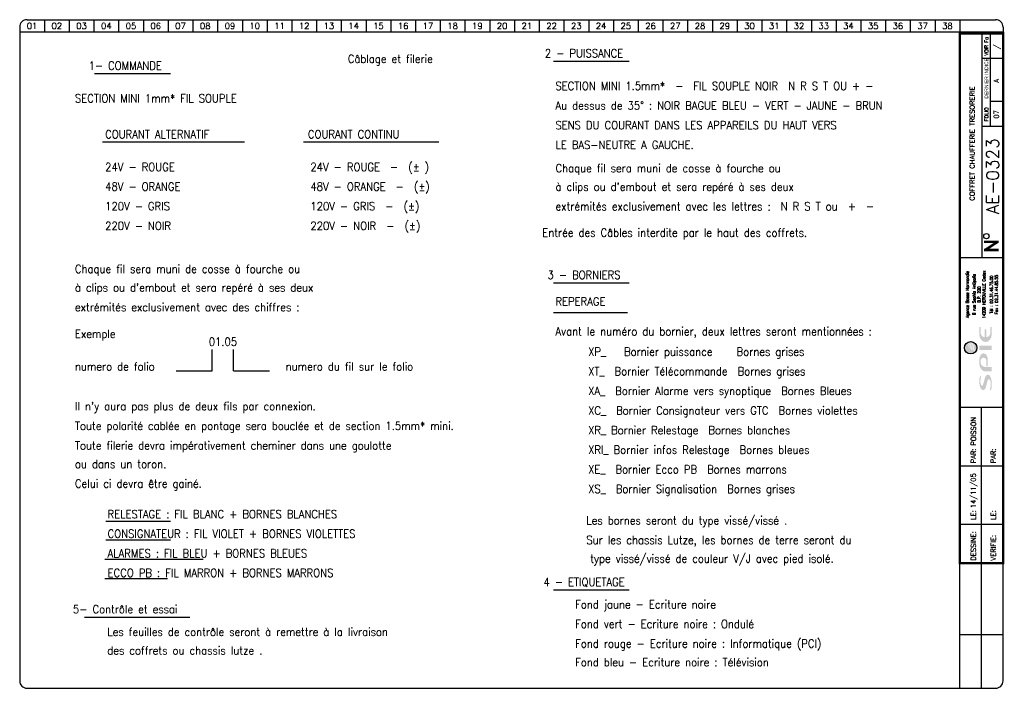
# Model space of a CAD drawing. Extents: x 0 to 398, y 0 to 270.
import ezdxf
from ezdxf.enums import TextEntityAlignment as Align

# ---------------------------------------------------------------- set-up
doc = ezdxf.new("R2010")
doc.units = 0
doc.header["$LTSCALE"] = 20
doc.header["$MEASUREMENT"] = 0
for name, color, linetype in [('LOGO_SPIE', 160, 'Continuous'), ('TEXTE', 3, 'Continuous'), ('TRAIFIN', 1, 'Continuous'), ('TRAIGROS', 2, 'Continuous'), ('TRAIMOY', 4, 'Continuous')]:
    doc.layers.add(name, color=color, linetype=linetype)
doc.styles.add('ROMANS8', font='ROMANS8.shx')
doc.styles.get("Standard").update_dxf_attribs({"font": 'simplex.shx'})
doc.styles.add('TXT', font='txt', dxfattribs={"width": 0.8})

# ---------------------------------------------------------------- blocks, each defined once
blk = doc.blocks.new('FDP-DIV-CHU')
at = {"layer": 'TEXTE', "color": 7, "const_width": 1}
for points in [[(392.75, 180.25), (386.75, 180.25)], [(387.25, 177), (392.25, 180.25)], [(392.75, 177), (386.75, 177)]]:
    blk.add_lwpolyline(points, dxfattribs=at)
at = {"layer": 'TEXTE', "color": 7}
blk.add_circle((387.76, 182.59), 1.08, dxfattribs=at)
at = {"layer": 'TRAIFIN', "color": 7}
for p, q in [((7, 270), (7, 265)), ((17, 270), (17, 265)), ((27, 270), (27, 265)), ((37, 270), (37, 265)), ((47, 270), (47, 265)), ((57, 270), (57, 265)), ((67, 270), (67, 265)), ((77, 270), (77, 265)), ((87, 270), (87, 265)), ((97, 270), (97, 265)), ((107, 270), (107, 265)), ((117, 270), (117, 265)), ((127, 270), (127, 265)), ((137, 270), (137, 265)), ((147, 270), (147, 265)), ((157, 270), (157, 265)), ((167, 270), (167, 265)), ((177, 270), (177, 265)), ((187, 270), (187, 265)), ((197, 270), (197, 265)), ((207, 270), (207, 265)), ((217, 270), (217, 265)), ((227, 270), (227, 265)), ((237, 270), (237, 265)), ((247, 270), (247, 265)), ((257, 270), (257, 265)), ((267, 270), (267, 265)), ((277, 270), (277, 265)), ((287, 270), (287, 265)), ((297, 270), (297, 265)), ((307, 270), (307, 265)), ((317, 270), (317, 265)), ((327, 270), (327, 265)), ((337, 270), (337, 265)), ((347, 270), (347, 265)), ((357, 270), (357, 265)), ((367, 270), (367, 265)), ((377, 270), (377, 265)), ((389.41, 227.04), (389.41, 264.5)), ((389.41, 237.09), (393.96, 237.09))]:
    blk.add_line(p, q, dxfattribs=at)
at = {"layer": 'TRAIGROS', "color": 7}
for p, q in [((-3, 267), (-3, 265)), ((0, 270), (391.5, 270)), ((394.5, 267), (394.5, 265)), ((394.5, 265), (-3, 265)), ((394.5, 265), (-3, 265)), ((-3, 265), (-3, 3)), ((386, 174), (386, 264.5)), ((394.5, 3), (394.5, 265)), ((386, 254.5), (394, 254.5)), ((386, 227.01), (394, 227.01)), ((377, 174), (394.5, 174)), ((377, 113.52), (394.51, 113.52)), ((377, -0.03), (377, 50.52)), ((0, 0), (391.5, 0))]:
    blk.add_line(p, q, dxfattribs=at)
at = {"layer": 'TRAIGROS', "color": 7, "const_width": 1}
blk.add_lwpolyline([(377, 264.5), (377, 50.52), (394.5, 50.52), (394.5, 264.5), (377, 264.5)], dxfattribs=at)
at = {"layer": 'TRAIGROS', "color": 7}
for centre, start, end in [((0, 267), 90, 180), ((391.5, 267), 0, 90), ((0, 3), 180, 270), ((391.5, 3), 270, 0)]:
    blk.add_arc(centre, 3, start, end, dxfattribs=at)
at = {"layer": 'TRAIMOY', "color": 7}
for p, q in [((385.75, -0.01), (385.75, 113.52)), ((377, 89.82), (394.51, 89.82)), ((377, 66.27), (394.51, 66.27)), ((377, 21.75), (394.51, 21.75))]:
    blk.add_line(p, q, dxfattribs=at)
at = {"layer": 'TEXTE', "color": 7}
for s, p in [('01', (2, 267.5)), ('02', (12, 267.5)), ('03', (22, 267.5)), ('04', (32, 267.5)), ('05', (42, 267.5)), ('06', (52, 267.5)), ('07', (62, 267.5)), ('08', (72, 267.5)), ('09', (82, 267.5)), ('10', (92, 267.5)), ('11', (102, 267.5)), ('12', (112, 267.5)), ('13', (122, 267.5)), ('14', (132, 267.5)), ('15', (142, 267.5)), ('16', (152, 267.5)), ('17', (162, 267.5)), ('18', (172, 267.5)), ('19', (182, 267.5)), ('20', (192, 267.5)), ('21', (202, 267.5)), ('22', (212, 267.5)), ('23', (222, 267.5)), ('24', (232, 267.5)), ('25', (242, 267.5)), ('26', (252, 267.5)), ('27', (262, 267.5)), ('28', (272, 267.5)), ('29', (282, 267.5)), ('30', (292, 267.5)), ('31', (302, 267.5)), ('32', (312, 267.5)), ('33', (322, 267.5)), ('34', (332, 267.5)), ('35', (342, 267.5)), ('36', (352, 267.5)), ('37', (362, 267.5)), ('38', (372, 267.5))]:
    blk.add_text(s, height=2.5, dxfattribs=at).set_placement(p, align=Align.MIDDLE)
at = {"layer": 'TEXTE', "color": 7, "width": 0.867769}
blk.add_text('VOIR Fo', height=1.5, rotation=90, dxfattribs=at).set_placement((388.5, 255.5), (388.5, 263), align=Align.FIT)
at = {"layer": 'TEXTE', "color": 7, "style": 'TXT', "width": 0.8}
blk.add_text('DERNIER INDICE', height=1.5, rotation=90, dxfattribs=at).set_placement((388.5, 238.12))
at = {"layer": 'TEXTE', "color": 7}
blk.add_text('FOLIO', height=1.5, rotation=90, dxfattribs=at).set_placement((388.5, 231.76), align=Align.CENTER)
for s, p in [('PAR:', (383.51, 90.82)), ('PAR:', (391.51, 90.82)), ('LE:', (383.51, 67.95)), ('LE:', (391.51, 67.95)), ('DESSINE:', (383.51, 51.52)), ('VERIFIE:', (391.51, 51.52))]:
    blk.add_text(s, height=2, rotation=90, dxfattribs=at).set_placement(p)
at = {"layer": 'TEXTE'}
for tag, p in [('FOLIO_SUIVANT', (392.9, 259.04)), ('INDICE', (392.79, 245.35)), ('FOLIO', (392.79, 231.76))]:
    blk.add_attdef(tag, text='', height=2, rotation=90, dxfattribs=at).set_placement(p, align=Align.CENTER)
blk.add_attdef('INTITULE_DU_PLAN', text='', height=2, rotation=90, dxfattribs=at).set_placement((382, 220), align=Align.MIDDLE)
at = {"layer": 'TEXTE', "color": 4}
blk.add_attdef('NUMERO', text='', height=5, rotation=90, dxfattribs=at).set_placement((392.79, 206.79), align=Align.CENTER)
at = {"layer": 'TEXTE'}
for tag, p in [('DESSINATEUR', (383.53, 97.95)), ('DATE', (383.51, 72.76))]:
    blk.add_attdef(tag, p, '', height=2, rotation=90, dxfattribs=at)
blk = doc.blocks.new('AI9-BLK3')
at = {"layer": 'LOGO_SPIE'}
h = blk.add_hatch(color=176, dxfattribs=at)
h.dxf.hatch_style = 2
edge = h.paths.add_edge_path()
edge.add_spline(control_points=[(-87.1, 11), (-87.1, 9.4), (-85.2, 7.9), (-81.7, 7), (-78.2, 6.1), (-73.9, 5), (-69.4, 3.9), (-60.5, 1.7), (-51.2, -1.1), (-51.2, -7.8), (-51.2, -15.2), (-64.6, -20.2), (-82.8, -20.2), (-89.5, -20.2), (-95.8, -19.6), (-102.2, -17.8), (-102.2, -17.8), (-100.2, -14.1), (-100.2, -14.1), (-94.3, -16.3), (-86, -16.7), (-79.8, -16.7), (-72.4, -16.7), (-66.3, -14.3), (-66.3, -10.9), (-66.3, -8.9), (-68.3, -7.2), (-71.6, -6.3), (-75, -5.4), (-79.3, -4.3), (-83.7, -3.3), (-92.4, -1.4), (-101.5, 1.2), (-101.5, 8.1), (-101.5, 14.8), (-91.8, 20.1), (-73.9, 20.1), (-68.3, 20.1), (-60.1, 19.3), (-54.8, 17.2), (-54.8, 17.2), (-57.2, 14.4), (-57.2, 14.4), (-62.6, 15.9), (-68.8, 16.5), (-74.4, 16.5), (-83.8, 16.5), (-87.1, 13.8), (-87.1, 11)], knot_values=[0, 0, 0, 0, 1, 1, 1, 2, 2, 2, 3, 3, 3, 4, 4, 4, 5, 5, 5, 6, 6, 6, 7, 7, 7, 8, 8, 8, 9, 9, 9, 10, 10, 10, 11, 11, 11, 12, 12, 12, 13, 13, 13, 14, 14, 14, 15, 15, 15, 16, 16, 16, 16], degree=3, periodic=0)
h = blk.add_hatch(color=176, dxfattribs=at)
h.dxf.hatch_style = 2
edge = h.paths.add_edge_path()
edge.add_spline(control_points=[(-7.6, -2.8), (-2.1, -2.8), (3.1, 0.7), (3.1, 6.4), (3.1, 12.1), (-1.3, 15.9), (-7.6, 15.9), (-7.6, 15.9), (-11.2, 15.9), (-11.2, 15.9), (-19.8, 15.9), (-26.7, 9.4), (-26.7, 0), (-26.7, 0), (-26.7, -20.2), (-26.7, -20.2), (-26.7, -20.2), (-41.3, -20.2), (-41.3, -20.2), (-41.3, -20.2), (-41.3, -0.1), (-41.3, -0.1), (-41.3, 11.2), (-29.8, 20.1), (-15.9, 20.1), (-15.9, 20.1), (-5.8, 20.1), (-5.8, 20.1), (4.7, 20.1), (17.3, 16.7), (17.3, 6.4), (17.3, -4.1), (5.8, -7.3), (-5.8, -7.3), (-5.8, -7.3), (-25, -7.3), (-25, -7.3), (-25, -7.3), (-25, -2.8), (-25, -2.8), (-25, -2.8), (-7.6, -2.8), (-7.6, -2.8)], knot_values=[0, 0, 0, 0, 1, 1, 1, 2, 2, 2, 3, 3, 3, 4, 4, 4, 5, 5, 5, 6, 6, 6, 7, 7, 7, 8, 8, 8, 9, 9, 9, 10, 10, 10, 11, 11, 11, 12, 12, 12, 13, 13, 13, 14, 14, 14, 14], degree=3, periodic=0)
h = blk.add_hatch(color=176, dxfattribs=at)
h.dxf.hatch_style = 2
h.paths.add_polyline_path([(42.6, -20.2), (28, -20.2), (28, 20.1), (42.6, 20.1)])
h = blk.add_hatch(color=176, dxfattribs=at)
h.dxf.hatch_style = 2
edge = h.paths.add_edge_path()
edge.add_spline(control_points=[(94.4, -2.1), (94.4, -2.1), (69.3, -2.1), (69.3, -2.1), (70.3, -9.8), (76.3, -15.5), (83.4, -15.5), (83.4, -15.5), (102.2, -15.5), (102.2, -15.5), (102.2, -15.5), (102.2, -20.1), (102.2, -20.1), (102.2, -20.1), (79.3, -20.1), (79.3, -20.1), (65.4, -20.1), (53.9, -11.2), (53.9, 0.1), (53.9, 11.3), (65.4, 20.2), (79.3, 20.2), (79.3, 20.2), (102.2, 20.2), (102.2, 20.2), (102.2, 20.2), (102.2, 15.8), (102.2, 15.8), (102.2, 15.8), (83.4, 15.8), (83.4, 15.8), (76.3, 15.8), (70.2, 10), (69.3, 2.3), (69.3, 2.3), (94.4, 2.3), (94.4, 2.3), (94.4, 2.3), (94.4, -2.1), (94.4, -2.1)], knot_values=[0, 0, 0, 0, 1, 1, 1, 2, 2, 2, 3, 3, 3, 4, 4, 4, 5, 5, 5, 6, 6, 6, 7, 7, 7, 8, 8, 8, 9, 9, 9, 10, 10, 10, 11, 11, 11, 12, 12, 12, 13, 13, 13, 13], degree=3, periodic=0)
blk = doc.blocks.new('AI9-BLK2')
at = {"layer": 'LOGO_SPIE', "color": 7}
blk.add_circle((0, 0.000086), 20.000157, dxfattribs=at)
blk = doc.blocks.new('AI9-BLK1')
at = {"layer": 'LOGO_SPIE'}
h = blk.add_hatch(color=20, dxfattribs=at)
h.dxf.hatch_style = 2
edge = h.paths.add_edge_path()
edge.add_spline(control_points=[(-20, 0), (-20, 11), (-11, 20), (0, 20), (9.1, 20), (16.7, 14), (19.2, 5.7), (17.6, 8), (15.8, 10.2), (13.7, 12.1), (13.3, 11.9), (12.9, 11.7), (12.5, 11.6), (15.2, 9.5), (17.6, 7), (19.5, 4.2), (19.8, 3.2), (19.9, 2.1), (20, 0.9), (17.4, 4.7), (13.8, 8), (10, 10.4), (9.4, 10.1), (8.9, 9.8), (8.3, 9.5), (12.7, 7.3), (16.9, 3.9), (20, -0.1), (20, -1), (19.9, -1.8), (19.8, -2.7), (16, 2), (11, 5.6), (5.3, 7.7), (4.6, 7.2), (3.8, 6.7), (3.1, 6.2), (9.6, 4.6), (15.3, 1.1), (19.7, -3.7), (19.5, -4.4), (19.3, -5.2), (19.1, -5.9), (14.1, -0.7), (7.3, 2.7), (-0.3, 3.5), (-1.1, 2.8), (-2, 2), (-2.8, 1.2), (-2.8, 1.2), (-2.4, 1.2), (-2.4, 1.2), (5.7, 1.2), (13.1, -1.9), (18.8, -7), (18.5, -7.7), (18.2, -8.4), (17.8, -9.1), (12.6, -4.8), (6, -2.3), (-1.3, -2.3), (-2.9, -2.3), (-4.5, -2.4), (-6.1, -2.7), (-6.9, -3.7), (-7.7, -4.8), (-8.4, -5.9), (-5.7, -5.2), (-3, -4.8), (-0.1, -4.8), (6.3, -4.8), (12.3, -6.8), (17.2, -10.2), (16.8, -10.9), (16.3, -11.6), (15.8, -12.3), (11.4, -9.7), (6.4, -8.2), (1, -8.2), (-3.3, -8.2), (-7.4, -9.2), (-11, -10.8), (-11.6, -12.1), (-12.1, -13.4), (-12.6, -14.7), (-8.3, -12.2), (-3.2, -10.7), (2.1, -10.7), (6.6, -10.7), (10.9, -11.7), (14.7, -13.6), (11, -17.5), (5.8, -20), (0, -20), (-11, -20), (-20, -11), (-20, 0)], knot_values=[0, 0, 0, 0, 1, 1, 1, 2, 2, 2, 3, 3, 3, 4, 4, 4, 5, 5, 5, 6, 6, 6, 7, 7, 7, 8, 8, 8, 9, 9, 9, 10, 10, 10, 11, 11, 11, 12, 12, 12, 13, 13, 13, 14, 14, 14, 15, 15, 15, 16, 16, 16, 17, 17, 17, 18, 18, 18, 19, 19, 19, 20, 20, 20, 21, 21, 21, 22, 22, 22, 23, 23, 23, 24, 24, 24, 25, 25, 25, 26, 26, 26, 27, 27, 27, 28, 28, 28, 29, 29, 29, 30, 30, 30, 31, 31, 31, 32, 32, 32, 32], degree=3, periodic=0)
at = {"layer": 'LOGO_SPIE', "color": 7}
blk.add_blockref('AI9-BLK2', (0, 0), dxfattribs=at)
blk = doc.blocks.new('logo_SPIE_rvb')
at = {"layer": 'LOGO_SPIE', "color": 7}
for name, p in [('AI9-BLK1', (180.777941, 135.963363)), ('AI9-BLK3', (145.467434, 87.922626))]:
    blk.add_blockref(name, p, dxfattribs=at)
blk = doc.blocks.new('Logo spie Carouche folio')
at = {"xscale": 0.125, "yscale": 0.125, "zscale": 0.125, "rotation": 90}
blk.add_blockref('logo_SPIE_rvb', (21.4, 1.38), dxfattribs=at)
at = {"color": 7, "style": 'ROMANS8', "width": 0.8}
for s, height, p in [('Agence Basse Normandie', 1.2384, (3.67, 45.47)), ('8 rue Sophia Antipolis', 1.2384, (6.4, 45.47)), ('14209 HEROUVILLE Cedex', 1.2384, (10.36, 45.47)), ('B.P. 220', 1.238, (8.44, 45.47)), ('Tél : 02.31.46.75.00', 1.2384, (13.4, 45.47)), ('Fax : 02.31.44.85.55', 1.2384, (15.43, 45.47))]:
    blk.add_text(s, height=height, rotation=90, dxfattribs=at).set_placement(p, align=Align.CENTER)

msp = doc.modelspace()

# ---------------------------------------------------------------- linework, layer by layer
at = {"layer": 'TEXTE'}
for p, q in [((215.73, 253.28), (246.39, 253.28)), ((30.27, 248.28), (60.93, 248.28)), ((33.53, 220.74), (90.92, 220.74)), ((114.74, 220.74), (169.44, 220.74)), ((215.73, 163.75), (246.39, 163.75)), ((215.73, 151.81), (245.73, 151.81)), ((77.84, 128.19), (77.84, 136.74)), ((86.39, 128.19), (86.39, 136.74)), ((63.26, 128.19), (77.84, 128.19)), ((86.39, 128.19), (100.98, 128.19)), ((34.77, 67.45), (60.98, 67.45)), ((34.77, 59.95), (60.98, 59.95)), ((34.46, 52.11), (74.19, 52.11)), ((34.46, 44.38), (59.74, 44.38)), ((215.73, 39.73), (246.39, 39.73)), ((26.25, 28.7), (68.75, 28.7))]:
    msp.add_line(p, q, dxfattribs=at)

# ---------------------------------------------------------------- block references
msp.add_blockref('FDP-DIV-CHU', (3, 0), dxfattribs=at).add_auto_attribs({'DATE': '14/11/05', 'DESSINATEUR': 'POISSON', 'NUMERO': 'AE-0323', 'INTITULE_DU_PLAN': 'COFFRET CHAUFFERIE TRESORERIE', 'FOLIO': '07', 'FOLIO_SUIVANT': '/', 'INDICE': 'A'})
at = {"layer": 'TRAIMOY'}
msp.add_blockref('Logo spie Carouche folio', (380, 113.52), dxfattribs=at)

# ---------------------------------------------------------------- texts
at = {"layer": 'TEXTE', "width": 0.9}
for s, p in [('Câblage et filerie', (149.81, 252.57)), ('2 - PUISSANCE', (228.12, 254.79)), ('1- COMMANDE', (42.66, 249.79)), ('3 - BORNIERS', (228.12, 165.27)), ('4 - ETIQUETAGE', (228.12, 41.25)), ('5- Contrôle et essai', (42.66, 30.27))]:
    msp.add_text(s, height=3.3, dxfattribs=at).set_placement(p, align=Align.CENTER)
for s, p in [('SECTION MINI 1.5mm*  -  FIL SOUPLE NOIR  N R S T OU + - ', (216.55, 241.59)), ('SECTION MINI 1mm* FIL SOUPLE', (22.34, 236.59)), ('Au dessus de 35° : NOIR BAGUE BLEU - VERT - JAUNE - BRUN', (216.55, 233.67)), ('SENS DU COURANT DANS LES APPAREILS DU HAUT VERS ', (216.55, 225.75)), ('COURANT ALTERNATIF', (34.54, 222.07)), ('COURANT CONTINU', (116.5, 222.07)), ('LE BAS-NEUTRE A GAUCHE.', (216.55, 217.83)), ('24V - ROUGE', (34.54, 208.87)), ('24V - ROUGE  -  (%%p )', (117.51, 208.87)), ('Chaque fil sera muni de cosse à fourche ou ', (216.6, 208.39)), ('48V - ORANGE', (34.54, 200.95)), ('48V - ORANGE  -  (%%p)', (117.51, 200.95)), ("à clips ou d'embout et sera repéré à ses deux ", (216.6, 200.89)), ('120V - GRIS', (34.54, 193.03)), ('120V - GRIS  -  (%%p)', (117.51, 193.03)), ('extrémités exclusivement avec les lettres :  N R S T ou  +  -', (216.6, 192.97)), ('220V - NOIR', (34.54, 185.11)), ('220V - NOIR  -  (%%p)', (117.51, 185.11)), ('Entrée des Câbles interdite par le haut des coffrets.', (211.25, 182.35)), ('Chaque fil sera muni de cosse à fourche ou ', (22.34, 167.68)), ("à clips ou d'embout et sera repéré à ses deux ", (22.34, 160.18)), ('extrémités exclusivement avec des chiffres :', (22.34, 152.26)), ('REPERAGE ', (216.55, 154.57)), ('Exemple', (22.34, 141.49)), ('Avant le numéro du bornier, deux lettres seront mentionnées :', (216.55, 142.48)), ('01.05', (76.42, 138.29)), ('XP_   Bornier puissance   Bornes grises', (229.75, 134.28)), ('numero de folio ', (22.34, 128.29)), ('numero du fil sur le folio ', (107.53, 128.29)), ('XT_  Bornier Télécommande  Bornes grises', (229.75, 126.36)), ('XA_  Bornier Alarme vers synoptique  Bornes Bleues', (229.75, 118.44)), ("Il n'y aura pas plus de deux fils par connexion.", (22.34, 112.24)), ('XC_  Bornier Consignateur vers GTC  Bornes violettes', (229.75, 110.52)), ('Toute polarité cablée en pontage sera bouclée et de section 1.5mm* mini.', (22.34, 104.32)), ('XR_ Bornier Relestage  Bornes blanches', (229.75, 102.6)), ('Toute filerie devra impérativement cheminer dans une goulotte ', (22.34, 96.4)), ('XRI_ Bornier infos Relestage  Bornes bleues', (229.75, 94.68)), ('ou dans un toron. ', (22.34, 88.9)), ('XE_  Bornier Ecco PB  Bornes marrons', (229.75, 86.76)), ('Celui ci devra être gainé.', (22.34, 80.98)), ('XS_  Bornier Signalisation  Bornes grises', (229.75, 78.84)), ('RELESTAGE : FIL BLANC + BORNES BLANCHES', (35.54, 68.68)), ('Les bornes seront du type vissé/vissé .', (229.05, 66.13)), ('CONSIGNATEUR : FIL VIOLET + BORNES VIOLETTES', (35.54, 60.76)), ('Sur les chassis Lutze, les bornes de terre seront du ', (229.05, 58.21)), ('ALARMES : FIL BLEU + BORNES BLEUES', (35.54, 52.84)), ('  type vissé/vissé de couleur V/J avec pied isolé.', (226.55, 50.71)), ('ECCO PB : FIL MARRON + BORNES MARRONS', (35.54, 44.92)), ('Fond jaune - Ecriture noire', (224.55, 32.22)), ('Fond vert - Ecriture noire : Ondulé', (224.55, 24.3)), ('Les feuilles de contrôle seront à remettre à la livraison ', (35.43, 21.1)), ('Fond rouge - Ecriture noire : Informatique (PCI)', (224.55, 16.38)), ('des coffrets ou chassis lutze .', (35.43, 13.6)), ('Fond bleu - Ecriture noire : Télévision', (224.55, 8.86))]:
    msp.add_text(s, height=3.3, dxfattribs=at).set_placement(p)

doc.saveas('drawing.dxf')
